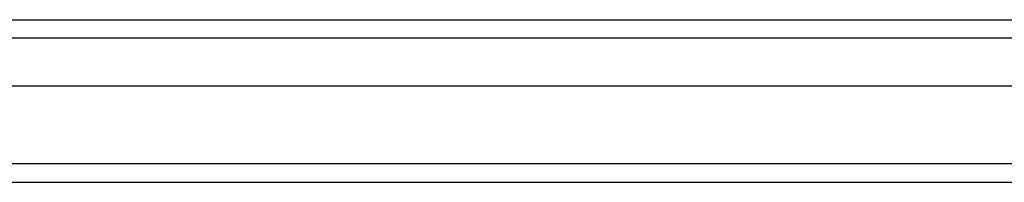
# Model space of a CAD drawing. Header units: inches. Extents: x 18 to 430, y 47 to 208.
# Tile 36 of 108: x 200.29 to 205.527, y 112.959 to 113.825. Entities that reach past the tile are written whole.
import ezdxf

# ---------------------------------------------------------------- set-up
doc = ezdxf.new("R2010")
doc.units = ezdxf.units.IN
doc.header["$MEASUREMENT"] = 0
doc.layers.add('Visible Edges(ANSI)', color=7, linetype='Continuous', lineweight=25)
doc.layers.add('Visible Tangent Edges(ANSI)', color=7, linetype='Continuous', lineweight=25)

msp = doc.modelspace()

# ---------------------------------------------------------------- linework, layer by layer
at = {"layer": 'Visible Edges(ANSI)'}
for p, q in [((195.85, 113.8255), (236.0557, 113.8255)), ((236.2442, 113.4712), (195.6616, 113.4712)), ((236.8539, 112.9593), (195.819, 112.9593))]:
    msp.add_line(p, q, dxfattribs=at)
at = {"layer": 'Visible Tangent Edges(ANSI)'}
for p, q in [((236.1857, 113.7265), (195.72, 113.7265)), ((236.8539, 113.0583), (195.0519, 113.0583))]:
    msp.add_line(p, q, dxfattribs=at)

doc.saveas('drawing.dxf')
